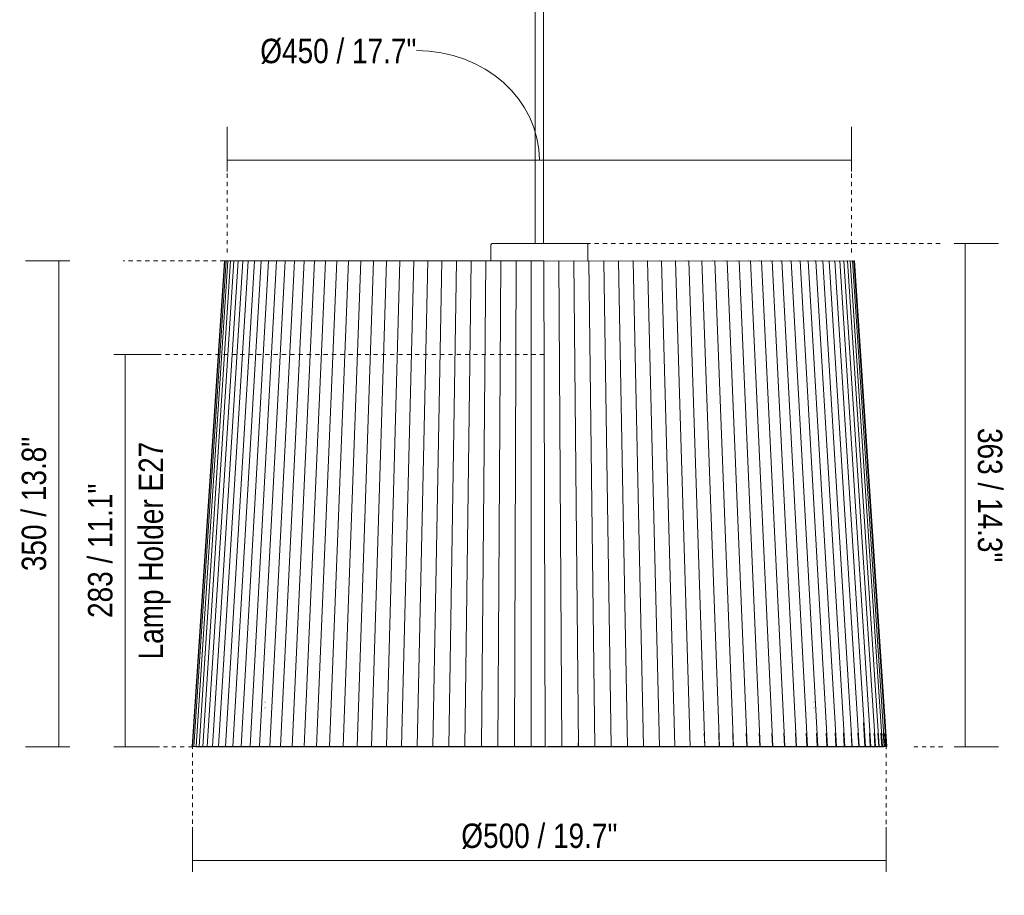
# Model space of a CAD drawing. Header units: millimetres. Extents: x 2216 to 4596, y 810 to 6843.
# Tile 1 of 9: x 3670 to 4380, y 810 to 1441. Entities that reach past the tile are written whole.
import ezdxf

# ---------------------------------------------------------------- set-up
doc = ezdxf.new("R2010")
doc.units = ezdxf.units.MM
doc.linetypes.add('Dash', pattern=[6, 3, -3])
doc.layers.add('A-ANNO-DIMS', color=7, linetype='Dash', lineweight=9, true_color=0xd2d2d2)
doc.layers.add('A-ANNO-DIMS-8', color=7, linetype='Continuous', lineweight=9)
doc.layers.add('E-LITE-EQPM', color=7, linetype='Continuous', lineweight=20)
doc.styles.add('Arial Narrow', font='ARIALN.TTF', dxfattribs={"height": 17.6})
doc.dimstyles.new('FARO_-_2_2mm_Arial_Narrow_mm_Inch_Left', dxfattribs={"dimscale": 304.8, "dimtxt": 18.012385, "dimasz": 0, "dimexe": 0.07874, "dimexo": 0.0625, "dimgap": 0.013123, "dimtad": 1, "dimdec": 0, "dimzin": 0, "dimdsep": 46, "dimtxsty": 'Arial Narrow', "dimblk1": 'NONE', "dimblk2": 'NONE', "dimsah": 1, "dimcen": 0.09, "dimadec": 0, "dimazin": 0, "dimtfac": 1, "dimtdec": 4, "dimtix": 1, "dimtmove": 0, "dimatfit": 3, "dimfxl": 0.026247, "dimfxlon": 1, "dimtvp": 1, "dimtolj": 1, "dimtzin": 0, "dimarcsym": 2})
doc.dimstyles.new('FARO_-_2_2mm_Arial_Narrow_mm_Inch_Left_1', dxfattribs={"dimscale": 304.8, "dimtxt": 18.012385, "dimasz": 0, "dimexe": 0.07874, "dimexo": 0.0625, "dimgap": 0.013123, "dimtad": 1, "dimdec": 0, "dimzin": 0, "dimdsep": 46, "dimtxsty": 'Arial Narrow', "dimblk1": 'NONE', "dimblk2": 'NONE', "dimsah": 1, "dimcen": 0.09, "dimadec": 0, "dimazin": 0, "dimtfac": 1, "dimtdec": 4, "dimtix": 1, "dimtmove": 1, "dimatfit": 3, "dimfxl": 0.026247, "dimfxlon": 1, "dimtvp": 1, "dimtolj": 1, "dimtzin": 0, "dimarcsym": 2})
doc.dimstyles.new('FARO_-_2_2mm_Arial_Narrow_mm_Inch_Right', dxfattribs={"dimscale": 304.8, "dimtxt": 18.012385, "dimasz": 0, "dimexe": 0.07874, "dimexo": 0.0625, "dimgap": 0.013123, "dimtad": 1, "dimdec": 0, "dimzin": 0, "dimdsep": 46, "dimtxsty": 'Arial Narrow', "dimblk1": 'NONE', "dimblk2": 'NONE', "dimsah": 1, "dimcen": 0.09, "dimadec": 0, "dimazin": 0, "dimtfac": 1, "dimtdec": 4, "dimtix": 1, "dimtmove": 0, "dimatfit": 3, "dimfxl": 0.026247, "dimfxlon": 1, "dimtvp": 1, "dimtolj": 1, "dimtzin": 0, "dimarcsym": 2})

# ---------------------------------------------------------------- blocks, each defined once
blk = doc.blocks.new('68604_Lamp - 68604-45 SAMBA Black_yellow pendant lamp with plug _Plugged in Ceiling_-556753-Frontal_PDF')
at = {"layer": 'E-LITE-EQPM'}
for p, q in [((-3207.15, 1700.3), (-3207.15, 1280)), ((-3201.15, 1280), (-3201.15, 1698.12)), ((-3239.17, 1279.05), (-3239.17, 1267.49)), ((-3169.17, 1267.48), (-3169.17, 1279.05)), ((-3454.62, 917.5), (-3431.3, 1267.5)), ((-3454.21, 917.5), (-3430.96, 1267.5)), ((-3453.23, 917.5), (-3430.09, 1267.5)), ((-3451.67, 917.5), (-3428.7, 1267.5)), ((-3449.53, 917.5), (-3426.79, 1267.5)), ((-3446.84, 917.5), (-3424.37, 1267.5)), ((-3443.58, 917.5), (-3421.45, 1267.5)), ((-3439.77, 917.5), (-3418.02, 1267.5)), ((-3435.42, 917.5), (-3414.1, 1267.5)), ((-3431.3, 1267.5), (-3430.96, 1267.49)), ((-3430.96, 1267.5), (-3430.09, 1267.48)), ((-3430.53, 917.5), (-3409.69, 1267.5)), ((-3430.09, 1267.5), (-3428.7, 1267.48)), ((-3429.2, 1267.5), (-3429.43, 1267.49)), ((-3428.95, 1267.48), (-3429.2, 1267.5)), ((-3428.7, 1267.5), (-3426.79, 1267.48)), ((-3427.26, 1267.49), (-3427.46, 1267.5)), ((-3426.79, 1267.5), (-3424.37, 1267.48)), ((-3425.06, 1267.49), (-3425.2, 1267.5)), ((-3425.12, 917.5), (-3404.81, 1267.5)), ((-3424.37, 1267.5), (-3421.45, 1267.48)), ((-3421.45, 1267.5), (-3418.02, 1267.48)), ((-3419.21, 917.5), (-3399.47, 1267.5)), ((-3418.02, 1267.5), (-3414.1, 1267.48)), ((-3414.1, 1267.5), (-3409.69, 1267.48)), ((-3412.8, 917.5), (-3393.67, 1267.5)), ((-3409.69, 1267.5), (-3404.81, 1267.48)), ((-3405.9, 917.5), (-3387.44, 1267.5)), ((-3404.81, 1267.5), (-3399.47, 1267.48)), ((-3399.47, 1267.5), (-3393.67, 1267.48)), ((-3398.54, 917.5), (-3380.79, 1267.5)), ((-3393.67, 1267.5), (-3387.44, 1267.48)), ((-3390.74, 917.5), (-3373.73, 1267.5)), ((-3389.27, 1267.48), (-3389.47, 1267.5)), ((-3387.44, 1267.5), (-3380.79, 1267.48)), ((-3382.76, 1267.48), (-3382.96, 1267.5)), ((-3382.5, 917.5), (-3366.28, 1267.5)), ((-3380.79, 1267.5), (-3373.73, 1267.48)), ((-3375.83, 1267.48), (-3376.02, 1267.5)), ((-3373.85, 917.5), (-3358.46, 1267.5)), ((-3373.73, 1267.5), (-3366.28, 1267.48)), ((-3368.51, 1267.48), (-3368.7, 1267.5)), ((-3366.28, 1267.5), (-3358.46, 1267.48)), ((-3364.81, 917.5), (-3350.28, 1267.5)), ((-3360.81, 1267.48), (-3360.99, 1267.5)), ((-3358.46, 1267.5), (-3350.28, 1267.48)), ((-3355.4, 917.5), (-3341.76, 1267.5)), ((-3352.75, 1267.48), (-3352.92, 1267.5)), ((-3350.28, 1267.5), (-3341.76, 1267.48)), ((-3345.64, 917.5), (-3332.93, 1267.5)), ((-3344.35, 1267.48), (-3344.51, 1267.5)), ((-3341.76, 1267.5), (-3332.93, 1267.48)), ((-3335.62, 1267.48), (-3335.77, 1267.5)), ((-3335.56, 917.5), (-3323.79, 1267.5)), ((-3332.93, 1267.5), (-3323.79, 1267.48)), ((-3326.59, 1267.48), (-3326.73, 1267.5)), ((-3325.17, 917.5), (-3314.39, 1267.5)), ((-3323.79, 1267.5), (-3314.39, 1267.48)), ((-3317.28, 1267.48), (-3317.41, 1267.5)), ((-3314.5, 917.5), (-3304.73, 1267.5)), ((-3314.39, 1267.5), (-3304.73, 1267.48)), ((-3307.71, 1267.48), (-3307.83, 1267.5)), ((-3304.73, 1267.5), (-3294.83, 1267.48)), ((-3303.58, 917.5), (-3294.83, 1267.5)), ((-3297.9, 1267.48), (-3298.01, 1267.5)), ((-3294.83, 1267.5), (-3284.73, 1267.48)), ((-3292.43, 917.5), (-3284.73, 1267.5)), ((-3287.87, 1267.48), (-3287.97, 1267.5)), ((-3284.73, 1267.5), (-3274.44, 1267.48)), ((-3281.07, 917.5), (-3274.44, 1267.5)), ((-3274.44, 1267.5), (-3263.99, 1267.48)), ((-3269.54, 917.5), (-3263.99, 1267.5)), ((-3263.99, 1267.5), (-3253.4, 1267.48)), ((-3257.86, 917.5), (-3253.4, 1267.5)), ((-3253.4, 1267.5), (-3242.7, 1267.48)), ((-3246.05, 917.5), (-3242.7, 1267.5)), ((-3242.7, 1267.5), (-3231.91, 1267.48)), ((-3234.15, 917.5), (-3231.91, 1267.5)), ((-3231.91, 1267.5), (-3221.06, 1267.48)), ((-3222.18, 917.5), (-3221.06, 1267.5)), ((-3221.06, 1267.5), (-3210.17, 1267.48)), ((-3210.17, 917.5), (-3210.17, 1267.5)), ((-3210.17, 1267.5), (-3201.03, 1267.48)), ((-3200.1, 917.5), (-3201.03, 1267.5)), ((-3201.03, 1267.5), (-3190.13, 1267.47)), ((-3190.26, 1267.41), (-3190.13, 1267.5)), ((-3188.08, 917.5), (-3190.13, 1267.5)), ((-3190.13, 1267.5), (-3179.27, 1267.47)), ((-3176.1, 917.5), (-3179.27, 1267.5)), ((-3179.27, 1267.5), (-3168.46, 1267.47)), ((-3164.18, 917.5), (-3168.46, 1267.5)), ((-3168.46, 1267.5), (-3157.73, 1267.47)), ((-3152.36, 917.5), (-3157.73, 1267.5)), ((-3157.73, 1267.5), (-3147.11, 1267.47)), ((-3147.22, 1267.47), (-3147.11, 1267.5)), ((-3140.66, 917.5), (-3147.11, 1267.5)), ((-3147.11, 1267.5), (-3136.62, 1267.47)), ((-3136.75, 1267.47), (-3136.62, 1267.5)), ((-3129.1, 917.5), (-3136.62, 1267.5)), ((-3136.62, 1267.5), (-3126.29, 1267.47)), ((-3127.98, 1267.48), (-3127.89, 1267.5)), ((-3126.43, 1267.47), (-3126.29, 1267.5)), ((-3117.71, 917.5), (-3126.29, 1267.5)), ((-3126.29, 1267.5), (-3116.14, 1267.47)), ((-3117.81, 1267.48), (-3117.7, 1267.5)), ((-3116.3, 1267.47), (-3116.14, 1267.5)), ((-3106.53, 917.5), (-3116.14, 1267.5)), ((-3116.14, 1267.5), (-3106.19, 1267.47)), ((-3107.84, 1267.48), (-3107.72, 1267.5)), ((-3106.36, 1267.47), (-3106.19, 1267.5)), ((-3095.57, 917.5), (-3106.19, 1267.5)), ((-3106.19, 1267.5), (-3096.46, 1267.47)), ((-3098.09, 1267.48), (-3097.96, 1267.5)), ((-3096.65, 1267.47), (-3096.46, 1267.5)), ((-3084.86, 917.5), (-3096.46, 1267.5)), ((-3096.46, 1267.5), (-3086.99, 1267.47)), ((-3088.59, 1267.48), (-3088.44, 1267.5)), ((-3087.19, 1267.47), (-3086.99, 1267.5)), ((-3074.42, 917.5), (-3086.99, 1267.5)), ((-3086.99, 1267.5), (-3077.78, 1267.47)), ((-3079.35, 1267.48), (-3079.19, 1267.5)), ((-3078, 1267.47), (-3077.78, 1267.5)), ((-3064.29, 917.5), (-3077.78, 1267.5)), ((-3077.78, 1267.5), (-3068.86, 1267.47)), ((-3070.41, 1267.48), (-3070.23, 1267.5)), ((-3069.1, 1267.47), (-3068.86, 1267.5)), ((-3054.48, 917.5), (-3068.86, 1267.5)), ((-3068.86, 1267.5), (-3060.26, 1267.47)), ((-3061.77, 1267.48), (-3061.58, 1267.5)), ((-3060.52, 1267.47), (-3060.26, 1267.5)), ((-3045.01, 917.5), (-3060.26, 1267.5)), ((-3060.26, 1267.5), (-3051.99, 1267.47)), ((-3053.45, 1267.48), (-3053.26, 1267.5)), ((-3052.26, 1267.47), (-3051.99, 1267.5)), ((-3035.91, 917.5), (-3051.99, 1267.5)), ((-3051.99, 1267.5), (-3044.07, 1267.47)), ((-3045.49, 1267.48), (-3045.28, 1267.5)), ((-3044.35, 1267.47), (-3044.07, 1267.5)), ((-3027.19, 917.5), (-3044.07, 1267.5)), ((-3044.07, 1267.5), (-3036.52, 1267.47)), ((-3037.89, 1267.48), (-3037.67, 1267.5)), ((-3036.81, 1267.47), (-3036.52, 1267.5)), ((-3018.89, 917.5), (-3036.52, 1267.5)), ((-3036.52, 1267.5), (-3029.36, 1267.47)), ((-3030.68, 1267.48), (-3030.44, 1267.5)), ((-3029.66, 1267.47), (-3029.36, 1267.5)), ((-3011.01, 917.5), (-3029.36, 1267.5)), ((-3029.36, 1267.5), (-3022.6, 1267.47)), ((-3023.86, 1267.48), (-3023.62, 1267.5)), ((-3022.91, 1267.47), (-3022.6, 1267.5)), ((-3003.58, 917.5), (-3022.6, 1267.5)), ((-3022.6, 1267.5), (-3016.25, 1267.47)), ((-3017.46, 1267.48), (-3017.21, 1267.5)), ((-3016.58, 1267.47), (-3016.25, 1267.5)), ((-2996.61, 917.5), (-3016.25, 1267.5)), ((-3016.25, 1267.5), (-3010.34, 1267.47)), ((-3011.49, 1267.48), (-3011.23, 1267.5)), ((-3010.68, 1267.47), (-3010.34, 1267.5)), ((-2990.12, 917.5), (-3010.34, 1267.5)), ((-3010.34, 1267.5), (-3004.88, 1267.47)), ((-3005.97, 1267.48), (-3005.7, 1267.5)), ((-3005.23, 1267.47), (-3004.88, 1267.5)), ((-2984.12, 917.5), (-3004.88, 1267.5)), ((-3004.88, 1267.5), (-2999.88, 1267.47)), ((-3000.9, 1267.48), (-3000.63, 1267.5)), ((-3000.23, 1267.47), (-2999.88, 1267.5)), ((-2978.63, 917.5), (-2999.88, 1267.5)), ((-2999.88, 1267.5), (-2995.35, 1267.47)), ((-2995.71, 1267.47), (-2995.35, 1267.5)), ((-2973.66, 917.5), (-2995.35, 1267.5)), ((-2995.35, 1267.5), (-2991.3, 1267.47)), ((-2991.66, 1267.47), (-2991.3, 1267.5)), ((-2969.22, 917.5), (-2991.3, 1267.5)), ((-2991.3, 1267.5), (-2987.79, 1267.47)), ((-2988.09, 1267.47), (-2987.74, 1267.5)), ((-2965.33, 917.5), (-2987.74, 1267.5)), ((-2987.74, 1267.5), (-2984.78, 1267.47)), ((-2985.06, 1267.47), (-2984.68, 1267.5)), ((-2984.68, 1267.48), (-2984.78, 1267.48)), ((-2961.98, 917.5), (-2984.68, 1267.5)), ((-2984.68, 1267.5), (-2982.28, 1267.47)), ((-2982.51, 1267.47), (-2982.12, 1267.5)), ((-2982.12, 1267.48), (-2982.28, 1267.48)), ((-2959.19, 917.5), (-2982.12, 1267.5)), ((-2982.12, 1267.5), (-2980.3, 1267.47)), ((-2980.47, 1267.47), (-2980.08, 1267.5)), ((-2980.08, 1267.48), (-2980.3, 1267.48)), ((-2956.97, 917.5), (-2980.08, 1267.5)), ((-2980.08, 1267.5), (-2978.83, 1267.47)), ((-2978.94, 1267.47), (-2978.56, 1267.5)), ((-2978.56, 1267.49), (-2978.83, 1267.48)), ((-2955.32, 917.5), (-2978.56, 1267.5)), ((-2978.56, 1267.5), (-2977.88, 1267.47)), ((-2977.94, 1267.47), (-2977.55, 1267.5)), ((-2977.67, 1267.5), (-2977.88, 1267.5)), ((-2954.24, 917.5), (-2977.55, 1267.5)), ((-2977.55, 1267.5), (-2977.45, 1267.47)), ((-2977.55, 1267.47), (-2977.07, 1267.5)), ((-2977.11, 1267.5), (-2977.45, 1267.49)), ((-2953.73, 917.5), (-2977.07, 1267.5)), ((-3401.91, 949.45), (-3402.16, 949.45)), ((-3401.97, 945.45), (-3402.16, 945.45)), ((-3006.42, 945.45), (-3006.18, 945.45)), ((-3006.36, 949.45), (-3006.18, 949.45)), ((-2969.6, 917.47), (-2970.67, 934.62)), ((-3085.06, 917.47), (-3085.36, 927.12)), ((-3074.65, 917.47), (-3074.97, 927.12)), ((-3064.53, 917.47), (-3064.87, 927.12)), ((-3054.73, 917.47), (-3055.1, 927.12)), ((-3045.28, 917.47), (-3045.67, 927.12)), ((-3036.19, 917.47), (-3036.61, 927.12)), ((-3027.49, 917.47), (-3027.93, 927.12)), ((-3019.2, 917.47), (-3019.66, 927.12)), ((-3011.33, 917.47), (-3011.82, 927.12)), ((-3003.91, 917.47), (-3004.42, 927.12)), ((-2996.95, 917.47), (-2997.47, 927.12)), ((-2990.47, 917.47), (-2991.01, 927.12)), ((-2984.48, 917.47), (-2985.04, 927.12)), ((-2979, 917.47), (-2979.57, 927.12)), ((-2974.04, 917.47), (-2974.62, 927.12)), ((-2965.71, 917.47), (-2966.32, 927.12)), ((-2962.37, 917.47), (-2962.99, 927.12)), ((-2959.59, 917.47), (-2960.21, 927.12)), ((-2957.37, 917.47), (-2958, 927.12)), ((-2955.71, 917.47), (-2956.35, 927.12)), ((-2954.64, 917.47), (-2955.28, 927.12)), ((-2954.13, 917.47), (-2954.78, 927.12)), ((-3454.21, 917.49), (-3454.62, 917.5)), ((-3454.21, 917.5), (-3452.82, 917.41)), ((-3453.23, 917.48), (-3454.21, 917.5)), ((-3452.82, 917.41), (-3453.82, 917.47)), ((-3453.23, 917.5), (-3451.84, 917.41)), ((-3451.67, 917.48), (-3453.23, 917.5)), ((-3451.84, 917.41), (-3452.83, 917.47)), ((-3451.82, 917.34), (-3452.82, 917.41)), ((-3450.84, 917.34), (-3451.84, 917.41)), ((-3451.83, 917.31), (-3451.82, 917.34)), ((-3451.82, 917.34), (-3451.43, 917.31)), ((-3451.67, 917.5), (-3450.29, 917.41)), ((-3449.53, 917.48), (-3451.67, 917.5)), ((-3451.43, 917.31), (-3450.84, 917.34)), ((-3450.28, 917.41), (-3451.27, 917.47)), ((-3450.84, 917.34), (-3450.46, 917.31)), ((-3450.46, 917.33), (-3450.84, 917.33)), ((-3450.46, 917.31), (-3449.3, 917.34)), ((-3449.3, 917.34), (-3450.28, 917.41)), ((-3449.53, 917.5), (-3448.17, 917.41)), ((-3446.85, 917.48), (-3449.53, 917.5)), ((-3449.3, 917.34), (-3448.92, 917.31)), ((-3448.92, 917.33), (-3449.3, 917.33)), ((-3448.16, 917.41), (-3449.15, 917.47)), ((-3448.92, 917.31), (-3447.18, 917.34)), ((-3447.18, 917.34), (-3448.16, 917.41)), ((-3447.18, 917.34), (-3446.81, 917.31)), ((-3446.85, 917.33), (-3447.18, 917.33)), ((-3446.84, 917.5), (-3445.49, 917.41)), ((-3443.58, 917.48), (-3446.84, 917.5)), ((-3446.81, 917.31), (-3444.51, 917.34)), ((-3445.48, 917.41), (-3446.45, 917.47)), ((-3444.51, 917.34), (-3445.48, 917.41)), ((-3444.51, 917.34), (-3444.15, 917.31)), ((-3444.15, 917.33), (-3444.51, 917.33)), ((-3444.15, 917.31), (-3441.28, 917.34)), ((-3443.58, 917.5), (-3442.25, 917.41)), ((-3439.77, 917.48), (-3443.58, 917.5)), ((-3442.24, 917.41), (-3443.2, 917.47)), ((-3441.28, 917.34), (-3442.24, 917.41)), ((-3441.28, 917.34), (-3440.93, 917.31)), ((-3440.93, 917.33), (-3441.28, 917.33)), ((-3440.93, 917.31), (-3437.51, 917.34)), ((-3439.77, 917.5), (-3438.47, 917.41)), ((-3435.42, 917.47), (-3439.77, 917.5)), ((-3438.45, 917.41), (-3439.4, 917.47)), ((-3437.51, 917.34), (-3438.45, 917.41)), ((-3437.51, 917.34), (-3437.17, 917.31)), ((-3437.17, 917.33), (-3437.51, 917.33)), ((-3437.17, 917.31), (-3433.2, 917.34)), ((-3435.42, 917.5), (-3434.14, 917.41)), ((-3430.53, 917.47), (-3435.42, 917.5)), ((-3434.13, 917.41), (-3435.06, 917.47)), ((-3433.2, 917.34), (-3434.13, 917.41)), ((-3433.2, 917.34), (-3432.87, 917.31)), ((-3432.87, 917.33), (-3433.2, 917.33)), ((-3432.87, 917.31), (-3428.36, 917.34)), ((-3430.53, 917.5), (-3429.28, 917.41)), ((-3425.12, 917.47), (-3430.53, 917.5)), ((-3429.27, 917.41), (-3430.18, 917.47)), ((-3428.36, 917.34), (-3429.27, 917.41)), ((-3428.36, 917.34), (-3428.04, 917.31)), ((-3428.04, 917.33), (-3428.36, 917.33)), ((-3428.04, 917.31), (-3423, 917.34)), ((-3425.12, 917.5), (-3423.91, 917.41)), ((-3419.21, 917.47), (-3425.12, 917.5)), ((-3423.89, 917.41), (-3424.78, 917.47)), ((-3423, 917.34), (-3423.89, 917.41)), ((-3423, 917.34), (-3422.69, 917.31)), ((-3422.69, 917.33), (-3423, 917.33)), ((-3422.69, 917.31), (-3417.14, 917.34)), ((-3419.21, 917.5), (-3418.03, 917.41)), ((-3412.8, 917.47), (-3419.21, 917.5)), ((-3418.01, 917.41), (-3418.87, 917.47)), ((-3417.14, 917.34), (-3418.01, 917.41)), ((-3417.14, 917.34), (-3416.84, 917.31)), ((-3416.84, 917.33), (-3417.14, 917.33)), ((-3416.84, 917.31), (-3410.78, 917.34)), ((-3412.8, 917.5), (-3411.65, 917.41)), ((-3405.9, 917.47), (-3412.8, 917.5)), ((-3411.63, 917.41), (-3412.47, 917.47)), ((-3410.78, 917.34), (-3411.63, 917.41)), ((-3410.78, 917.34), (-3410.51, 917.31)), ((-3410.51, 917.33), (-3410.78, 917.33)), ((-3410.51, 917.31), (-3403.96, 917.34)), ((-3405.9, 917.5), (-3404.8, 917.41)), ((-3398.54, 917.47), (-3405.9, 917.5)), ((-3404.77, 917.41), (-3405.59, 917.47)), ((-3403.96, 917.34), (-3404.77, 917.41)), ((-3403.96, 917.34), (-3403.69, 917.31)), ((-3403.69, 917.33), (-3403.96, 917.33)), ((-3403.69, 917.31), (-3396.67, 917.34)), ((-3398.54, 917.5), (-3398.24, 917.47)), ((-3390.74, 917.47), (-3398.54, 917.5)), ((-3397.45, 917.41), (-3398.24, 917.47)), ((-3396.67, 917.34), (-3397.45, 917.41)), ((-3396.67, 917.34), (-3396.42, 917.31)), ((-3396.42, 917.33), (-3396.67, 917.33)), ((-3396.42, 917.31), (-3388.93, 917.34)), ((-3390.74, 917.5), (-3390.44, 917.47)), ((-3382.5, 917.47), (-3390.74, 917.5)), ((-3389.69, 917.41), (-3390.45, 917.47)), ((-3388.93, 917.34), (-3389.69, 917.41)), ((-3388.78, 917.33), (-3388.93, 917.33)), ((-3388.93, 917.33), (-3388.7, 917.31)), ((-3388.7, 917.31), (-3380.77, 917.34)), ((-3382.5, 917.5), (-3382.22, 917.47)), ((-3373.85, 917.47), (-3382.5, 917.5)), ((-3381.5, 917.41), (-3382.23, 917.47)), ((-3380.77, 917.34), (-3381.5, 917.41)), ((-3380.56, 917.33), (-3380.77, 917.33)), ((-3380.77, 917.33), (-3380.56, 917.31)), ((-3380.56, 917.31), (-3372.2, 917.34)), ((-3373.85, 917.5), (-3373.59, 917.47)), ((-3364.81, 917.47), (-3373.85, 917.5)), ((-3372.9, 917.41), (-3373.59, 917.47)), ((-3372.2, 917.34), (-3372.9, 917.41)), ((-3372.01, 917.33), (-3372.2, 917.33)), ((-3372.2, 917.33), (-3372.01, 917.31)), ((-3372.01, 917.31), (-3363.25, 917.34)), ((-3364.81, 917.5), (-3364.56, 917.47)), ((-3355.4, 917.47), (-3364.81, 917.5)), ((-3363.91, 917.41), (-3364.57, 917.47)), ((-3363.25, 917.34), (-3363.91, 917.41)), ((-3363.07, 917.33), (-3363.25, 917.33)), ((-3363.25, 917.33), (-3363.07, 917.31)), ((-3363.07, 917.31), (-3353.93, 917.34)), ((-3355.4, 917.5), (-3355.17, 917.47)), ((-3345.64, 917.47), (-3355.4, 917.5)), ((-3354.55, 917.41), (-3355.17, 917.47)), ((-3353.93, 917.34), (-3354.55, 917.41)), ((-3353.77, 917.33), (-3353.93, 917.33)), ((-3353.93, 917.33), (-3353.77, 917.31)), ((-3353.77, 917.31), (-3344.26, 917.34)), ((-3345.64, 917.5), (-3345.42, 917.47)), ((-3335.56, 917.47), (-3345.64, 917.5)), ((-3344.85, 917.41), (-3345.43, 917.47)), ((-3344.26, 917.34), (-3344.85, 917.41)), ((-3344.12, 917.33), (-3344.26, 917.33)), ((-3344.26, 917.33), (-3344.12, 917.31)), ((-3344.12, 917.31), (-3334.27, 917.34)), ((-3335.56, 917.5), (-3335.35, 917.47)), ((-3325.17, 917.47), (-3335.56, 917.5)), ((-3334.82, 917.41), (-3335.36, 917.47)), ((-3334.27, 917.34), (-3334.82, 917.41)), ((-3334.15, 917.33), (-3334.27, 917.33)), ((-3334.27, 917.33), (-3334.15, 917.31)), ((-3334.15, 917.31), (-3323.98, 917.34)), ((-3325.17, 917.5), (-3324.98, 917.47)), ((-3314.5, 917.47), (-3325.17, 917.5)), ((-3324.49, 917.41), (-3324.99, 917.47)), ((-3323.98, 917.34), (-3324.49, 917.41)), ((-3323.88, 917.33), (-3323.98, 917.33)), ((-3323.98, 917.33), (-3323.88, 917.31)), ((-3323.88, 917.31), (-3313.42, 917.34)), ((-3314.5, 917.5), (-3314.33, 917.47)), ((-3303.58, 917.47), (-3314.5, 917.5)), ((-3313.88, 917.41), (-3314.34, 917.47)), ((-3313.42, 917.34), (-3313.88, 917.41)), ((-3313.33, 917.31), (-3302.6, 917.34)), ((-3303.58, 917.5), (-3303.43, 917.47)), ((-3292.43, 917.47), (-3303.58, 917.5)), ((-3303.02, 917.41), (-3303.44, 917.47)), ((-3302.6, 917.34), (-3303.02, 917.41)), ((-3302.53, 917.31), (-3291.56, 917.34)), ((-3292.43, 917.5), (-3292.3, 917.47)), ((-3281.07, 917.47), (-3292.43, 917.5)), ((-3291.93, 917.41), (-3292.3, 917.47)), ((-3291.56, 917.34), (-3291.93, 917.41)), ((-3291.51, 917.31), (-3280.31, 917.34)), ((-3281.07, 917.5), (-3280.96, 917.47)), ((-3269.54, 917.47), (-3281.07, 917.5)), ((-3280.64, 917.41), (-3280.97, 917.47)), ((-3280.31, 917.34), (-3280.64, 917.41)), ((-3280.28, 917.31), (-3268.89, 917.34)), ((-3269.54, 917.5), (-3269.45, 917.47)), ((-3257.86, 917.47), (-3269.54, 917.5)), ((-3269.17, 917.41), (-3269.45, 917.47)), ((-3268.89, 917.34), (-3269.17, 917.41)), ((-3268.88, 917.31), (-3257.33, 917.34)), ((-3246.05, 917.47), (-3257.86, 917.5)), ((-3257.55, 917.41), (-3257.79, 917.47)), ((-3257.32, 917.34), (-3257.55, 917.41)), ((-3257.33, 917.31), (-3245.65, 917.34)), ((-3234.15, 917.47), (-3246.05, 917.5)), ((-3245.81, 917.41), (-3246, 917.47)), ((-3245.62, 917.34), (-3245.81, 917.41)), ((-3245.65, 917.31), (-3233.88, 917.34)), ((-3222.18, 917.47), (-3234.15, 917.5)), ((-3233.98, 917.41), (-3234.12, 917.47)), ((-3233.83, 917.34), (-3233.98, 917.41)), ((-3233.98, 917.38), (-3233.88, 917.31)), ((-3233.88, 917.31), (-3222.04, 917.34)), ((-3210.17, 917.47), (-3222.18, 917.5)), ((-3222.07, 917.41), (-3222.17, 917.47)), ((-3221.98, 917.34), (-3222.07, 917.41)), ((-3222.04, 917.31), (-3210.17, 917.34)), ((-3200.1, 917.48), (-3210.17, 917.5)), ((-3210.13, 917.41), (-3210.17, 917.47)), ((-3210.17, 917.31), (-3200.21, 917.34)), ((-3210.08, 917.34), (-3210.13, 917.41)), ((-3200.15, 917.41), (-3200.21, 917.31)), ((-3200.2, 917.34), (-3198.17, 917.34)), ((-3200.1, 917.5), (-3200.15, 917.41)), ((-3188.12, 917.47), (-3198.17, 917.5)), ((-3198.17, 917.41), (-3198.17, 917.47)), ((-3198.17, 917.34), (-3198.17, 917.41)), ((-3198.17, 917.32), (-3188.33, 917.34)), ((-3188.2, 917.41), (-3188.33, 917.31)), ((-3188.08, 917.5), (-3188.2, 917.41)), ((-3188.2, 917.31), (-3176.48, 917.34)), ((-3176.16, 917.47), (-3188.08, 917.5)), ((-3176.29, 917.41), (-3176.48, 917.31)), ((-3176.34, 917.31), (-3164.69, 917.34)), ((-3176.1, 917.5), (-3176.29, 917.41)), ((-3176.16, 917.47), (-3176.18, 919.99)), ((-3164.26, 917.47), (-3176.1, 917.5)), ((-3164.44, 917.41), (-3164.69, 917.31)), ((-3164.54, 917.31), (-3153, 917.34)), ((-3164.18, 917.5), (-3164.44, 917.41)), ((-3152.46, 917.47), (-3164.18, 917.5)), ((-3152.68, 917.41), (-3153, 917.31)), ((-3152.82, 917.31), (-3141.43, 917.34)), ((-3152.36, 917.5), (-3152.68, 917.41)), ((-3140.77, 917.47), (-3152.36, 917.5)), ((-3141.04, 917.41), (-3141.43, 917.31)), ((-3141.23, 917.31), (-3130, 917.34)), ((-3140.66, 917.5), (-3141.04, 917.41)), ((-3129.23, 917.47), (-3140.66, 917.5)), ((-3129.55, 917.41), (-3130, 917.31)), ((-3129.79, 917.31), (-3118.74, 917.34)), ((-3129.1, 917.5), (-3129.55, 917.41)), ((-3117.87, 917.47), (-3129.1, 917.5)), ((-3118.23, 917.41), (-3118.74, 917.31)), ((-3118.51, 917.31), (-3107.68, 917.34)), ((-3117.71, 917.5), (-3118.23, 917.41)), ((-3106.7, 917.47), (-3117.71, 917.5)), ((-3110.28, 917.33), (-3110.39, 917.31)), ((-3107.1, 917.41), (-3107.68, 917.31)), ((-3107.43, 917.31), (-3096.84, 917.34)), ((-3106.53, 917.5), (-3107.1, 917.41)), ((-3095.76, 917.47), (-3106.53, 917.5)), ((-3099.37, 917.33), (-3099.49, 917.31)), ((-3096.2, 917.41), (-3096.84, 917.31)), ((-3096.58, 917.31), (-3085.97, 917.34)), ((-3095.57, 917.5), (-3096.2, 917.41)), ((-3085.06, 917.47), (-3095.57, 917.5)), ((-3088.7, 917.33), (-3088.84, 917.31)), ((-3085.55, 917.41), (-3086.25, 917.31)), ((-3085.97, 917.31), (-3075.93, 917.34)), ((-3084.86, 917.5), (-3085.55, 917.41)), ((-3074.65, 917.47), (-3084.86, 917.5)), ((-3078.3, 917.33), (-3078.45, 917.31)), ((-3075.18, 917.41), (-3075.93, 917.31)), ((-3075.64, 917.31), (-3065.9, 917.34)), ((-3074.42, 917.5), (-3075.18, 917.41)), ((-3064.53, 917.47), (-3074.42, 917.5)), ((-3068.19, 917.33), (-3068.35, 917.31)), ((-3065.1, 917.41), (-3065.9, 917.31)), ((-3065.6, 917.31), (-3056.2, 917.34)), ((-3064.29, 917.5), (-3065.1, 917.41)), ((-3054.73, 917.47), (-3064.29, 917.5)), ((-3058.39, 917.33), (-3058.56, 917.31)), ((-3055.34, 917.41), (-3056.2, 917.31)), ((-3055.88, 917.31), (-3046.83, 917.34)), ((-3054.48, 917.5), (-3055.34, 917.41)), ((-3045.28, 917.47), (-3054.48, 917.5)), ((-3048.93, 917.33), (-3049.11, 917.31)), ((-3045.92, 917.41), (-3046.83, 917.31)), ((-3046.51, 917.31), (-3037.83, 917.34)), ((-3045.01, 917.5), (-3045.92, 917.41)), ((-3036.19, 917.47), (-3045.01, 917.5)), ((-3039.83, 917.33), (-3040.02, 917.31)), ((-3036.87, 917.41), (-3037.83, 917.31)), ((-3037.49, 917.31), (-3029.22, 917.34)), ((-3035.91, 917.5), (-3036.87, 917.41)), ((-3027.49, 917.47), (-3035.91, 917.5)), ((-3031.1, 917.33), (-3031.31, 917.31)), ((-3028.2, 917.41), (-3029.22, 917.31)), ((-3028.86, 917.31), (-3021, 917.34)), ((-3027.19, 917.5), (-3028.2, 917.41)), ((-3019.2, 917.47), (-3027.19, 917.5)), ((-3022.78, 917.33), (-3022.99, 917.31)), ((-3019.95, 917.41), (-3021, 917.31)), ((-3020.64, 917.31), (-3013.21, 917.34)), ((-3018.89, 917.5), (-3019.95, 917.41)), ((-3011.33, 917.47), (-3018.89, 917.5)), ((-3014.87, 917.33), (-3015.09, 917.31)), ((-3012.11, 917.41), (-3013.21, 917.31)), ((-3012.84, 917.31), (-3005.86, 917.34)), ((-3011.01, 917.5), (-3012.11, 917.41)), ((-3003.91, 917.47), (-3011.01, 917.5)), ((-3007.4, 917.33), (-3007.63, 917.31)), ((-3004.72, 917.41), (-3005.86, 917.31)), ((-3005.48, 917.31), (-2998.96, 917.34)), ((-3003.58, 917.5), (-3004.72, 917.41)), ((-3004.69, 917.41), (-3003.91, 917.47)), ((-2996.95, 917.47), (-3003.58, 917.5)), ((-3000.38, 917.33), (-3000.62, 917.31)), ((-2997.79, 917.41), (-2998.96, 917.31)), ((-2998.58, 917.31), (-2992.54, 917.34)), ((-2996.61, 917.5), (-2997.79, 917.41)), ((-2997.76, 917.41), (-2996.95, 917.47)), ((-2990.47, 917.47), (-2996.61, 917.5)), ((-2993.89, 917.33), (-2994.08, 917.31)), ((-2991.33, 917.41), (-2992.54, 917.31)), ((-2992.15, 917.31), (-2986.61, 917.34)), ((-2990.12, 917.5), (-2991.33, 917.41)), ((-2991.31, 917.41), (-2990.47, 917.47)), ((-2984.48, 917.47), (-2990.12, 917.5)), ((-2987.77, 917.33), (-2988.03, 917.31)), ((-2985.36, 917.41), (-2986.61, 917.31)), ((-2986.21, 917.32), (-2981.18, 917.34)), ((-2984.12, 917.5), (-2985.36, 917.41)), ((-2985.35, 917.41), (-2984.48, 917.47)), ((-2979, 917.47), (-2984.12, 917.5)), ((-2982.28, 917.33), (-2982.47, 917.31)), ((-2979.9, 917.41), (-2981.18, 917.31)), ((-2980.77, 917.32), (-2976.26, 917.34)), ((-2978.63, 917.5), (-2979.9, 917.41)), ((-2979.89, 917.41), (-2979, 917.47)), ((-2974.04, 917.47), (-2978.63, 917.5)), ((-2977.15, 917.33), (-2977.42, 917.31)), ((-2974.96, 917.41), (-2976.26, 917.31)), ((-2975.85, 917.32), (-2971.87, 917.34)), ((-2973.66, 917.5), (-2974.96, 917.41)), ((-2974.94, 917.41), (-2974.04, 917.47)), ((-2969.6, 917.47), (-2973.66, 917.5)), ((-2972.62, 917.33), (-2972.9, 917.31)), ((-2970.54, 917.41), (-2971.87, 917.31)), ((-2971.46, 917.32), (-2968.01, 917.34)), ((-2970.67, 917.4), (-2970.53, 917.41)), ((-2969.22, 917.5), (-2970.54, 917.41)), ((-2970.53, 917.41), (-2969.6, 917.47)), ((-2965.71, 917.47), (-2969.22, 917.5)), ((-2968.63, 917.33), (-2968.91, 917.31)), ((-2966.67, 917.41), (-2968.01, 917.31)), ((-2967.6, 917.32), (-2964.7, 917.34)), ((-2965.33, 917.5), (-2966.67, 917.41)), ((-2966.66, 917.41), (-2965.71, 917.47)), ((-2965.17, 917.33), (-2965.46, 917.31)), ((-2962.37, 917.47), (-2965.33, 917.5)), ((-2963.34, 917.41), (-2964.7, 917.31)), ((-2964.29, 917.32), (-2961.94, 917.34)), ((-2961.98, 917.5), (-2963.34, 917.41)), ((-2963.33, 917.41), (-2962.37, 917.47)), ((-2962.18, 917.34), (-2962.57, 917.31)), ((-2959.59, 917.47), (-2961.98, 917.5)), ((-2960.56, 917.41), (-2961.94, 917.31)), ((-2961.53, 917.32), (-2959.74, 917.34)), ((-2959.19, 917.5), (-2960.56, 917.41)), ((-2960.56, 917.41), (-2959.59, 917.47)), ((-2959.84, 917.34), (-2960.23, 917.31)), ((-2958.35, 917.41), (-2959.74, 917.31)), ((-2959.33, 917.32), (-2958.1, 917.33)), ((-2957.37, 917.47), (-2959.19, 917.5)), ((-2958.1, 917.34), (-2958.45, 917.31)), ((-2956.97, 917.5), (-2958.35, 917.41)), ((-2958.35, 917.41), (-2957.37, 917.47)), ((-2956.71, 917.41), (-2958.1, 917.31)), ((-2957.69, 917.32), (-2956.62, 917.34)), ((-2957.03, 917.33), (-2957.24, 917.31)), ((-2955.63, 917.41), (-2957.03, 917.31)), ((-2955.71, 917.47), (-2956.97, 917.5)), ((-2955.32, 917.5), (-2956.71, 917.41)), ((-2956.7, 917.41), (-2955.71, 917.47)), ((-2956.62, 917.33), (-2956.13, 917.34)), ((-2954.24, 917.5), (-2955.63, 917.41)), ((-2955.63, 917.41), (-2954.64, 917.47)), ((-2954.64, 917.47), (-2955.32, 917.5)), ((-2954.13, 917.47), (-2954.24, 917.5)), ((-2953.73, 917.5), (-2954.13, 917.47))]:
    blk.add_line(p, q, dxfattribs=at)
at = {"layer": 'E-LITE-EQPM', "flags": 128}
for points in [[(-3239.17, 1279.05), (-3238.73, 1279.85), (-3238.22, 1280)], [(-3182.87, 1280), (-3189.67, 1280), (-3197.26, 1280), (-3205.24, 1280), (-3213.16, 1280), (-3220.59, 1280), (-3227.1, 1280), (-3232.35, 1280), (-3236.03, 1280), (-3237.95, 1280), (-3238.22, 1280)], [(-3238.22, 1280), (-3237.28, 1280), (-3234.5, 1280), (-3230.05, 1280), (-3225.46, 1280)], [(-3182.87, 1280), (-3181.23, 1280), (-3175.99, 1280), (-3172.3, 1280), (-3170.38, 1280), (-3170.11, 1280)], [(-3170.11, 1280), (-3171.06, 1280), (-3173.83, 1280), (-3178.28, 1280), (-3182.87, 1280)], [(-3170.11, 1280), (-3169.32, 1279.56), (-3169.17, 1279.05)]]:
    blk.add_lwpolyline(points, dxfattribs=at)
blk = doc.blocks.new('DIMBLOCK1-Frontal_PDF')
at = {"layer": 'A-ANNO-DIMS-8', "color": 251, "true_color": 0x5b5b5b, "transparency": 16777216}
for p, q in [((3794.93, 835.1), (3794.93, 859.23)), ((4294.93, 835.1), (4294.93, 859.23)), ((3794.93, 835.23), (4294.93, 835.23)), ((3794.93, 835.23), (3794.93, 827.23)), ((4294.93, 835.23), (4294.93, 827.23))]:
    blk.add_line(p, q, dxfattribs=at)
at = {"layer": 'A-ANNO-DIMS-8', "color": 0, "transparency": 16777216, "insert": (3988.61, 861.98), "char_height": 17.6, "width": 135.1787, "attachment_point": 1, "line_spacing_factor": 0.974696, "style": 'Arial Narrow'}
blk.add_mtext('Ø500 / 19.7"', dxfattribs=at)
blk = doc.blocks.new('_None')
blk = doc.blocks.new('DIMBLOCK2-Frontal_PDF')
at = {"layer": 'A-ANNO-DIMS-8', "color": 251, "true_color": 0x5b5b5b, "transparency": 16777216}
for p, q in [((3819.93, 1339.97), (3819.93, 1364.09)), ((4269.93, 1339.97), (4269.93, 1364.09)), ((3819.93, 1340.09), (4269.93, 1340.09)), ((3819.93, 1340.09), (3819.93, 1332.09)), ((4269.93, 1340.09), (4269.93, 1332.09))]:
    blk.add_line(p, q, dxfattribs=at)
blk.add_ellipse((3956.34, 1340.09), major_axis=(88.59, 0), ratio=0.892976, start_param=0, end_param=1.570796, dxfattribs=at)
at = {"layer": 'A-ANNO-DIMS-8', "color": 0, "transparency": 16777216, "insert": (3843.69, 1427.66), "char_height": 17.6, "width": 135.1787, "attachment_point": 1, "line_spacing_factor": 0.974696, "style": 'Arial Narrow'}
blk.add_mtext('Ø450 / 17.7"', dxfattribs=at)
blk = doc.blocks.new('DIMBLOCK3-Frontal_PDF')
at = {"layer": 'A-ANNO-DIMS-8', "color": 251, "true_color": 0x5b5b5b, "transparency": 16777216}
for p, q in [((3706.48, 1267.5), (3674.48, 1267.5)), ((3698.48, 1267.5), (3698.48, 917.24)), ((3698.48, 1267.5), (3706.48, 1267.5)), ((3706.48, 917.24), (3674.48, 917.24)), ((3698.48, 917.24), (3706.48, 917.24))]:
    blk.add_line(p, q, dxfattribs=at)
at = {"layer": 'A-ANNO-DIMS-8', "color": 0, "transparency": 16777216, "insert": (3671.73, 1043.91), "char_height": 17.6, "width": 116.3085, "attachment_point": 1, "rotation": 90, "line_spacing_factor": 0.974696, "style": 'Arial Narrow'}
blk.add_mtext('350 / 13.8"', dxfattribs=at)
blk = doc.blocks.new('DIMBLOCK4-Frontal_PDF')
at = {"layer": 'A-ANNO-DIMS-8', "color": 251, "true_color": 0x5b5b5b, "transparency": 16777216}
for p, q in [((3746.23, 1200), (3738.23, 1200)), ((3746.11, 1200), (3770.23, 1200)), ((3746.23, 1200), (3746.23, 917.24)), ((3746.23, 917.24), (3738.23, 917.24)), ((3746.11, 917.24), (3770.23, 917.24))]:
    blk.add_line(p, q, dxfattribs=at)
at = {"layer": 'A-ANNO-DIMS-8', "color": 0, "transparency": 16777216, "char_height": 17.6, "attachment_point": 1, "rotation": 90, "line_spacing_factor": 0.974696, "style": 'Arial Narrow'}
for s, insert, width in [('Lamp Holder E27', (3756.08, 980.28), 188.015), ('283 / 11.1"', (3719.49, 1010.16), 116.3085)]:
    blk.add_mtext(s, dxfattribs=dict(at, insert=insert, width=width))
blk = doc.blocks.new('DIMBLOCK5-Frontal_PDF')
at = {"layer": 'A-ANNO-DIMS-8', "color": 251, "true_color": 0x5b5b5b, "transparency": 16777216}
for p, q in [((4343.83, 1280.01), (4375.83, 1280.01)), ((4351.83, 1280.01), (4343.83, 1280.01)), ((4351.83, 1280.01), (4351.83, 917.24)), ((4343.83, 917.24), (4375.83, 917.24)), ((4351.83, 917.24), (4343.83, 917.24))]:
    blk.add_line(p, q, dxfattribs=at)
at = {"layer": 'A-ANNO-DIMS-8', "color": 0, "transparency": 16777216, "insert": (4378.57, 1147.09), "char_height": 17.6, "width": 116.3085, "attachment_point": 1, "rotation": 270, "line_spacing_factor": 0.974696, "style": 'Arial Narrow'}
blk.add_mtext('363 / 14.3"', dxfattribs=at)

msp = doc.modelspace()

# ---------------------------------------------------------------- linework, layer by layer
at = {"layer": 'A-ANNO-DIMS'}
for p, q in [((3819.93, 1354.53), (3819.93, 1270.53)), ((4269.93, 1354.53), (4269.93, 1270.53)), ((4078.71, 1280.01), (4335.71, 1280.01)), ((3817.79, 1267.5), (3744.93, 1267.5)), ((4048.3, 1200), (3744.93, 1200)), ((3794.93, 917.24), (3744.93, 917.24)), ((3794.93, 918.87), (3794.93, 830.23)), ((4294.93, 918.53), (4294.93, 830.23)), ((4335.71, 917.24), (4312.71, 917.24))]:
    msp.add_line(p, q, dxfattribs=at)

# ---------------------------------------------------------------- block references
at = {"layer": 'E-LITE-EQPM'}
msp.add_blockref('68604_Lamp - 68604-45 SAMBA Black_yellow pendant lamp with plug _Plugged in Ceiling_-556753-Frontal_PDF', (7249.1, 0), dxfattribs=at)

# ---------------------------------------------------------------- dimensions: what is measured, and where the dimension line sits
at = {"layer": 'A-ANNO-DIMS', "color": 251, "linetype": 'Continuous', "true_color": 0x5b5b5b}
dim = msp.add_linear_dim(base=(4269.93, 1340.09), p1=(3819.93, 1332.09), p2=(4269.93, 1332.09), text='Ø<>', dimstyle='FARO_-_2_2mm_Arial_Narrow_mm_Inch_Left_1', override={"dimpost": '<>', "dimfxl": 450}, dxfattribs=at)
dim.commit()
dim.dimension.update_dxf_attribs({"geometry": 'DIMBLOCK2-Frontal_PDF', "text_midpoint": (3911.28, 1415.92), "dimtype": 160})
for base, p1, p2, dimstyle, override, picture, middle in [((4351.83, 917.24), (4343.83, 1280.01), (4343.83, 917.24), 'FARO_-_2_2mm_Arial_Narrow_mm_Inch_Right', {"dimtad": 4, "dimpost": '<>', "dimfxl": 362.775002}, 'DIMBLOCK5-Frontal_PDF', (4367.22, 1098.62)), ((3698.48, 917.24), (3706.48, 1267.5), (3706.48, 917.24), 'FARO_-_2_2mm_Arial_Narrow_mm_Inch_Left', {"dimpost": '<>', "dimfxl": 350.262525}, 'DIMBLOCK3-Frontal_PDF', (3683.08, 1092.37))]:
    dim = msp.add_linear_dim(base=base, p1=p1, p2=p2, angle=90, dimstyle=dimstyle, override=override, dxfattribs=at)
    dim.commit()
    dim.dimension.update_dxf_attribs({"geometry": picture, "text_midpoint": middle})
dim = msp.add_linear_dim(base=(3746.23, 917.24), p1=(3738.23, 1200), p2=(3738.23, 917.24), angle=90, text='<>\\XLamp Holder E27', dimstyle='FARO_-_2_2mm_Arial_Narrow_mm_Inch_Left', override={"dimpost": '<>', "dimfxl": 282.762982}, dxfattribs=at)
dim.commit()
dim.dimension.update_dxf_attribs({"geometry": 'DIMBLOCK4-Frontal_PDF', "text_midpoint": (3746.23, 1058.62)})
dim = msp.add_linear_dim(base=(4294.93, 835.23), p1=(3794.93, 827.23), p2=(4294.93, 827.23), text='Ø<>', dimstyle='FARO_-_2_2mm_Arial_Narrow_mm_Inch_Left', override={"dimpost": '<>', "dimfxl": 500}, dxfattribs=at)
dim.commit()
dim.dimension.update_dxf_attribs({"geometry": 'DIMBLOCK1-Frontal_PDF', "text_midpoint": (4044.93, 850.8)})

doc.saveas('drawing.dxf')
